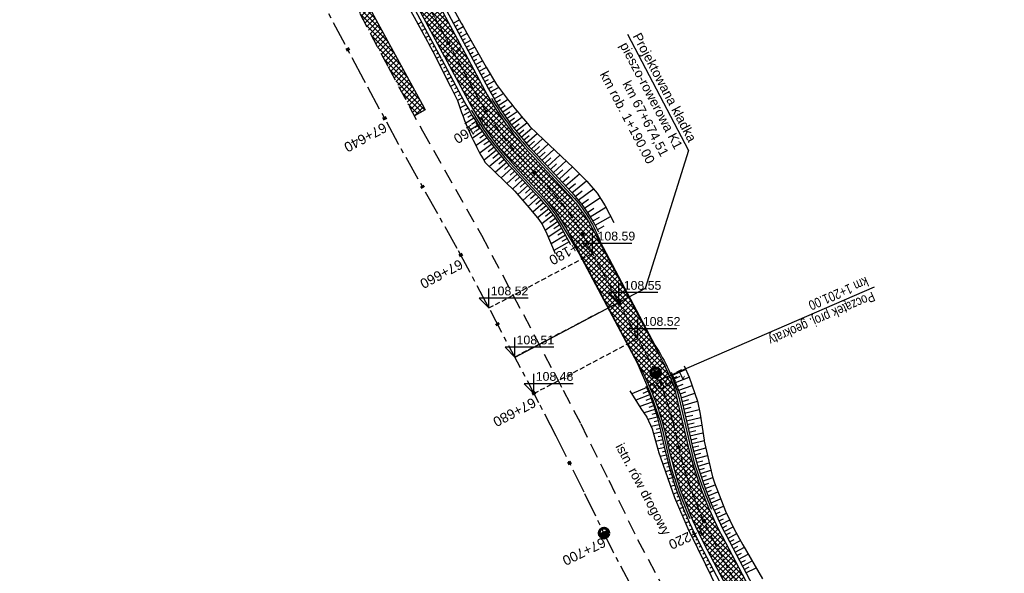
# Model space of a CAD drawing. Header units: metres. Extents: x 7529682 to 7533704, y 5721210 to 5727842.
# Tile 47 of 64: x 7530201 to 7530327, y 5726714 to 5726784. Entities that reach past the tile are written whole.
import ezdxf

# ---------------------------------------------------------------- set-up
doc = ezdxf.new("R2010")
doc.units = ezdxf.units.M
doc.linetypes.add('CENTER', pattern=[50.8, 31.75, -6.35, 6.35, -6.35])
doc.linetypes.add('HIDDEN', pattern=[9.525, 6.35, -3.175])
for name, color, linetype in [('C-DROGI-SYTUACJA-ETYKIETY', 7, 'Continuous'), ('C-TEREN-ETYKIETY', 7, 'Continuous'), ('D-hatch-pobocza', 131, 'Continuous'), ('D-pobocza', 7, 'Continuous'), ('D-skarpa', 7, 'Continuous'), ('D-skarpa-kreskowanie', 7, 'Continuous')]:
    doc.layers.add(name, color=color, linetype=linetype)
doc.layers.add('D-bariery', color=7, linetype='FENCELINE2', lineweight=30, true_color=0xff0f0f)
doc.layers.add('D-hatch-ciag-pieszo-rowerowy', color=7, linetype='Continuous', lineweight=13, true_color=0xff9f80)
for name, color, linetype, lineweight in [('D-krawędzie', 7, 'Continuous', 30), ('D-obrzeża', 7, 'Continuous', 30), ('D-opisy', 7, 'Continuous', 30), ('D-oś', 10, 'CENTER', 30)]:
    doc.layers.add(name, color=color, linetype=linetype, lineweight=lineweight)
doc.layers.add('poprzeczki', color=7, linetype='Continuous', true_color=0x0000c7)
doc.styles.add('2mm08', font='arial.ttf', dxfattribs={"width": 0.8})
doc.styles.get("Standard").update_dxf_attribs({"font": 'arial.ttf'})
doc.linetypes.add('FENCELINE2', pattern='A,6.35,-2.54,[132,ltypeshp.shx,S=2.54,R=0,X=-2.54,Y=0],-2.54,25.4', length=36.83)
pattern_1 = [(45, (0, 0), (-0.33675960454, 0.33675960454), []), (135, (0, 0), (-0.33675960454, -0.33675960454), [])]

# ---------------------------------------------------------------- blocks, each defined once
blk = doc.blocks.new('kilometraz')
at = {"linetype": 'ByBlock', "lineweight": -2}
blk.add_hatch(color=0, dxfattribs=at).paths.add_polyline_path([(0, -0.28125, 0.41421356), (0.28125, 0, 0.41421356), (0, 0.28125)])
at = {"color": 0, "linetype": 'ByBlock', "lineweight": -2}
blk.add_line((0, 0.28125), (0, -0.28125), dxfattribs=at)
blk.add_circle((0, 0), 0.28125, dxfattribs=at)
blk = doc.blocks.new('AeccTickLine')
at = {"color": 0, "linetype": 'ByBlock', "lineweight": -2}
blk.add_line((0, 1), (0, -1), dxfattribs=at)
blk = doc.blocks.new('kota')
at = {"color": 0, "linetype": 'ByBlock', "lineweight": -2}
for p, q in [((0, 0), (0, 1)), ((2, 0.5), (-0.5, 0.5)), ((-0.5, 0.5), (0, 0))]:
    blk.add_line(p, q, dxfattribs=at)

msp = doc.modelspace()

# ---------------------------------------------------------------- hatches: boundary and pattern name
at = {"layer": 'D-hatch-ciag-pieszo-rowerowy'}
h = msp.add_hatch(dxfattribs=at)
h.set_pattern_fill('ANSI37', color=256, scale=0.15, style=0)
h.set_pattern_definition([(45, (0.87658, 0.48407), (-0.33675960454, 0.33675960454), []), (135, (0.87658, 0.48407), (-0.33675960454, -0.33675960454), [])])
h.paths.add_polyline_path([(7530218.95, 5726852.81), (7530216.57, 5726851.96), (7530226.8, 5726832.32), (7530255.07, 5726779.69), (7530257.27, 5726780.87), (7530229.01, 5726833.49)])
h = msp.add_hatch(dxfattribs=at)
h.set_pattern_fill('ANSI37', color=256, scale=0.15, style=0)
h.set_pattern_definition(pattern_1)
h.paths.add_polyline_path([(7530259.1, 5726774.83), (7530256.17, 5726780.28), (7530255.07, 5726779.69), (7530258, 5726774.23, 0.063585), (7530264.07, 5726765.73), (7530264.99, 5726766.58, -0.063585)])
h.paths.add_polyline_path([(7530260.2, 5726775.42), (7530257.27, 5726780.87), (7530256.17, 5726780.28), (7530259.1, 5726774.83, 0.063585), (7530264.99, 5726766.58), (7530265.91, 5726767.43, -0.063585)])
h = msp.add_hatch(dxfattribs=at)
h.set_pattern_fill('ANSI37', color=256, scale=0.15, style=0)
h.set_pattern_definition(pattern_1)
edge = h.paths.add_edge_path()
edge.add_line((7530283.83, 5726729), (7530286.28, 5726729.51))
edge.add_line((7530286.28, 5726729.51), (7530284.65, 5726736.56))
edge.add_arc((7530268.68, 5726732.28), 16.54, 15.0227, 28.0305)
edge.add_line((7530283.28, 5726740.05), (7530282.39, 5726741.77))
edge.add_line((7530282.39, 5726741.77), (7530274.69, 5726756.33))
edge.add_line((7530274.69, 5726756.33), (7530273.91, 5726757.8))
edge.add_arc((7530256.24, 5726748.43), 20, 27.9173, 42.7931)
edge.add_line((7530270.91, 5726762.02), (7530265.91, 5726767.43))
edge.add_line((7530265.91, 5726767.43), (7530264.07, 5726765.73))
edge.add_line((7530264.07, 5726765.73), (7530266.93, 5726762.64))
edge.add_arc((7530249.05, 5726744.94), 25.16, 35.8785, 44.7222, ccw=False)
edge.add_line((7530269.44, 5726759.68), (7530270.16, 5726758.6))
edge.add_line((7530270.16, 5726758.6), (7530270.8, 5726757.47))
edge.add_line((7530270.8, 5726757.47), (7530280.4, 5726739.32))
edge.add_line((7530280.4, 5726739.32), (7530281.38, 5726737.17))
edge.add_line((7530281.38, 5726737.17), (7530282.23, 5726734.97))
edge.add_arc((7530245.16, 5726721.99), 39.28, 14.8317, 19.2973, ccw=False)
edge.add_line((7530283.13, 5726732.04), (7530283.83, 5726729))
h = msp.add_hatch(dxfattribs=at)
h.set_pattern_fill('ANSI37', color=256, scale=0.15, style=0)
h.set_pattern_definition(pattern_1)
h.paths.add_polyline_path([(7530290.54, 5726718.38, -0.059816), (7530286.29, 5726729.51), (7530285.06, 5726729.25, 0.060756), (7530289.36, 5726717.94), (7530322.48, 5726655), (7530323.29, 5726653.47), (7530324.39, 5726654.07), (7530323.59, 5726655.58)])
h.paths.add_polyline_path([(7530289.36, 5726717.94, -0.060756), (7530285.06, 5726729.25), (7530283.84, 5726729, 0.061696), (7530288.18, 5726717.5), (7530321.38, 5726654.42), (7530322.19, 5726652.87), (7530323.29, 5726653.47), (7530322.48, 5726655)])
at = {"layer": 'D-hatch-pobocza'}
h = msp.add_hatch(dxfattribs=at)
h.set_pattern_fill('ANSI37', color=256, scale=0.15, style=0)
h.set_pattern_definition(pattern_1)
h.paths.add_polyline_path([(7530229.37, 5726816.95), (7530212.46, 5726849.28), (7530211.15, 5726847.67), (7530247.82, 5726778.44), (7530251.18, 5726772.19), (7530252.58, 5726772.94), (7530252.44, 5726773.19), (7530240.1, 5726795.81)])

# ---------------------------------------------------------------- linework, layer by layer
at = {"layer": 'C-TEREN-ETYKIETY', "color": 212, "linetype": 'HIDDEN', "lineweight": 30, "ltscale": 0.1, "true_color": 0xe000e0}
for points in [[(7530260.71, 5726747.61), (7530273.95, 5726754.62)], [(7530277.29, 5726748.32), (7530264.01, 5726741.34)], [(7530266.46, 5726736.68), (7530279.73, 5726743.71)]]:
    msp.add_lwpolyline(points, dxfattribs=at)
at = {"layer": 'D-bariery', "ltscale": 0.05, "flags": 128}
for points in [[(7530261.04, 5726774.43, 0.0553), (7530266.09, 5726767.6), (7530271.66, 5726761.59, -0.089216), (7530274.92, 5726756.08), (7530274.92, 5726756.08), (7530281.91, 5726742.87), (7530281.91, 5726742.87, -0.073318), (7530284.99, 5726736.22), (7530286.93, 5726727.82, 0.021396), (7530289.13, 5726721.88, 0.021396)], [(7530258.45, 5726772.92, 0.0553), (7530263.89, 5726765.56), (7530266.75, 5726762.47, -0.061023), (7530269.95, 5726758.36), (7530272.2, 5726754.64), (7530279.64, 5726740.58), (7530281.21, 5726736.95, -0.032987), (7530282.89, 5726731.99), (7530283.92, 5726727.49, 0.034388), (7530286.38, 5726720.68)]]:
    msp.add_lwpolyline(points, format="xyb", dxfattribs=at)
at = {"layer": 'D-krawędzie', "linetype": 'HIDDEN', "ltscale": 0.3}
msp.add_lwpolyline([(7530204.08, 5726861.01), (7530247.82, 5726778.44), (7530252.22, 5726770.26), (7530259.74, 5726756.9), (7530263.78, 5726749.29), (7530270.2, 5726737.1), (7530272.43, 5726732.82), (7530276.01, 5726725.6), (7530279.7, 5726718.02), (7530284.5, 5726708.94), (7530291.38, 5726695.94), (7530296.05, 5726687.11), (7530304.46, 5726671.19), (7530316.6, 5726648.18), (7530333.06, 5726617.01), (7530350, 5726585.01), (7530367.26, 5726552.32), (7530385.76, 5726517.23), (7530404.05, 5726482.55)], dxfattribs=at)
at = {"layer": 'D-obrzeża'}
for points in [[(7530255.07, 5726779.69), (7530226.8, 5726832.32), (7530203.56, 5726876.95)], [(7530257.27, 5726780.87), (7530229.01, 5726833.49), (7530218.95, 5726852.81)]]:
    msp.add_lwpolyline(points, dxfattribs=at)
for points in [[(7530257.27, 5726780.87), (7530260.2, 5726775.42, 0.063585), (7530265.91, 5726767.43)], [(7530255.07, 5726779.69), (7530258, 5726774.23, 0.063585), (7530264.07, 5726765.73)], [(7530280.4, 5726739.32), (7530281.11, 5726737.81, -0.03899), (7530283.13, 5726732.04), (7530283.71, 5726729.53, 0.064463), (7530288.18, 5726717.5), (7530321.38, 5726654.42)]]:
    msp.add_lwpolyline(points, format="xyb", dxfattribs=at)
at = {"layer": 'D-obrzeża', "linetype": 'ByBlock'}
for points in [[(7530265.91, 5726767.43), (7530270.91, 5726762.02, -0.064999), (7530273.91, 5726757.8), (7530274.49, 5726756.69)], [(7530280.4, 5726739.32), (7530279.75, 5726740.57), (7530270.8, 5726757.47, 0.065084), (7530267.8, 5726761.7), (7530264.07, 5726765.73)], [(7530323.59, 5726655.58), (7530290.54, 5726718.38, -0.064463), (7530286.07, 5726730.41), (7530284.65, 5726736.56, 0.051126), (7530283.99, 5726738.49), (7530283.28, 5726740.05)]]:
    msp.add_lwpolyline(points, format="xyb", dxfattribs=at)
msp.add_lwpolyline([(7530283.28, 5726740.05), (7530283.08, 5726740.46), (7530282.89, 5726740.82), (7530282.62, 5726741.34), (7530282.31, 5726741.92), (7530274.49, 5726756.69)], dxfattribs=at)
at = {"layer": 'D-opisy'}
msp.add_line((7530282.44, 5726738.39), (7530309.97, 5726750.32), dxfattribs=at)
msp.add_lwpolyline([(7530278.4, 5726782.6), (7530286.2, 5726767.74), (7530280.68, 5726750.12), (7530264.03, 5726741.3)], dxfattribs=at)
at = {"layer": 'D-oś', "ltscale": 0.03}
msp.add_lwpolyline([(7530204.67, 5726877.53), (7530227.91, 5726832.9), (7530259.1, 5726774.83, 0.063585), (7530264.99, 5726766.58), (7530268.47, 5726762.82, -0.065084), (7530272.97, 5726756.47), (7530281.42, 5726740.5, -0.065084), (7530284.14, 5726733.22), (7530284.89, 5726729.97, 0.064463), (7530289.36, 5726717.94), (7530322.48, 5726655), (7530339.92, 5726621.89), (7530356.84, 5726589.48), (7530379.81, 5726546.28), (7530402.95, 5726502), (7530424.44, 5726461.02)], format="xyb", dxfattribs=at)
at = {"layer": 'D-oś', "ltscale": 0.1}
msp.add_lwpolyline([(7530400.96, 5726480.91), (7530382.67, 5726515.6), (7530364.16, 5726550.68), (7530346.91, 5726583.37), (7530329.96, 5726615.38), (7530313.51, 5726646.55), (7530301.37, 5726669.55), (7530292.95, 5726685.47), (7530288.28, 5726694.3), (7530281.41, 5726707.3), (7530276.58, 5726716.44), (7530272.87, 5726724.05), (7530269.31, 5726731.23), (7530267.1, 5726735.47), (7530260.69, 5726747.65), (7530256.66, 5726755.22), (7530249.15, 5726768.57), (7530244.73, 5726776.79), (7530200.99, 5726859.38)], dxfattribs=at)
at = {"layer": 'D-pobocza'}
for points in [[(7530219.43, 5726852.98), (7530229.46, 5726833.72), (7530257.71, 5726781.11)], [(7530254.63, 5726779.45), (7530226.36, 5726832.09), (7530216.1, 5726851.79)], [(7530212.46, 5726849.28), (7530229.37, 5726816.95), (7530240.1, 5726795.81), (7530252.44, 5726773.19), (7530252.58, 5726772.94), (7530251.18, 5726772.19)], [(7530285.15, 5726736.64), (7530284.03, 5726739.36)]]:
    msp.add_lwpolyline(points, dxfattribs=at)
for points in [[(7530257.71, 5726781.11), (7530260.64, 5726775.65, 0.063585), (7530266.27, 5726767.77, 0.063585)], [(7530254.63, 5726779.45), (7530257.56, 5726774, 0.063585), (7530263.7, 5726765.39, 0.063585)], [(7530266.27, 5726767.77), (7530271.28, 5726762.36, -0.064999), (7530274.35, 5726758.03), (7530274.69, 5726757.33)], [(7530271.19, 5726755.67), (7530269.73, 5726758.33, 0.056796), (7530266.56, 5726762.3), (7530263.7, 5726765.39)], [(7530280.76, 5726737.63), (7530280.76, 5726737.63, -0.053073), (7530282.64, 5726731.93), (7530283.24, 5726729.36, 0.064463), (7530287.71, 5726717.32), (7530320.94, 5726654.18)], [(7530285.15, 5726736.64), (7530286.54, 5726730.59, 0.064463), (7530291.02, 5726718.55), (7530324.03, 5726655.81)]]:
    msp.add_lwpolyline(points, format="xyb", dxfattribs=at)
at = {"layer": 'D-skarpa', "linetype": 'Continuous'}
for points in [[(7530224.96, 5726831.37, -0.000026), (7530231.25, 5726819.51)], [(7530219.43, 5726852.98), (7530220.18, 5726852.12, -0.040689), (7530227.04, 5726839.91), (7530229.3, 5726835.45), (7530230.02, 5726834.01, 0.003974), (7530236.32, 5726822.23), (7530238.7, 5726817.83), (7530240.99, 5726813.39), (7530243.49, 5726809.05), (7530257.18, 5726784.01), (7530257.32, 5726783.76), (7530257.89, 5726782.73), (7530260.35, 5726778.38), (7530261.66, 5726776.2, 0.019416), (7530265.95, 5726770.82), (7530267.71, 5726769.1), (7530271.46, 5726765.59), (7530273.2, 5726763.82), (7530274.52, 5726762.3), (7530275.55, 5726760.66), (7530276.65, 5726758.56), (7530276.65, 5726758.56)], [(7530248.79, 5726789.2), (7530252.84, 5726781.67), (7530252.97, 5726781.43), (7530253.52, 5726780.39), (7530255.81, 5726775.94), (7530256.68, 5726774.13, 0.056652), (7530260.23, 5726766.21), (7530264.03, 5726762.56), (7530264.03, 5726762.56), (7530265.55, 5726760.74), (7530265.86, 5726760.4), (7530267.07, 5726758.91), (7530267.45, 5726758.36), (7530267.45, 5726758.36), (7530267.96, 5726757.39), (7530269.16, 5726754.59)]]:
    msp.add_lwpolyline(points, format="xyb", dxfattribs=at)
for points in [[(7530285.64, 5726740.21), (7530286.29, 5726738.75), (7530287.37, 5726735.69), (7530287.68, 5726734.03), (7530288.19, 5726730.73), (7530288.22, 5726730.57), (7530289.27, 5726726.01), (7530289.51, 5726725.24), (7530290.92, 5726721.62), (7530292.05, 5726719.35), (7530293.16, 5726717.33), (7530295.65, 5726713)], [(7530278.72, 5726737.03), (7530280.11, 5726734.78), (7530280.9, 5726733.64), (7530281.55, 5726732.14), (7530281.55, 5726732.14), (7530282.32, 5726729.38), (7530282.38, 5726729.2), (7530284.1, 5726724.24), (7530284.42, 5726723.4), (7530286.14, 5726719.42), (7530287.36, 5726716.89), (7530288.39, 5726714.83), (7530290.57, 5726710.32)]]:
    msp.add_lwpolyline(points, dxfattribs=at)
at = {"layer": 'D-skarpa-kreskowanie', "linetype": 'Continuous'}
for p, q in [((7530252.1, 5726784.16, 107.56), (7530251.63, 5726783.91, 107.21)), ((7530256.14, 5726784.04, 107.69), (7530256.93, 5726784.46, 107.09)), ((7530252.34, 5726783.72, 107.56), (7530252.11, 5726783.59, 107.38)), ((7530252.58, 5726783.28, 107.56), (7530252.11, 5726783.03, 107.21)), ((7530252.81, 5726782.84, 107.56), (7530252.58, 5726782.71, 107.38)), ((7530256.38, 5726783.6, 107.69), (7530256.78, 5726783.81, 107.39)), ((7530256.62, 5726783.15, 107.69), (7530257.41, 5726783.58, 107.08)), ((7530256.85, 5726782.71, 107.69), (7530257.25, 5726782.93, 107.39)), ((7530257.09, 5726782.27, 107.69), (7530257.9, 5726782.71, 107.08)), ((7530253.05, 5726782.4, 107.56), (7530252.58, 5726782.14, 107.21)), ((7530253.29, 5726781.96, 107.56), (7530253.05, 5726781.83, 107.38)), ((7530253.52, 5726781.52, 107.56), (7530253.05, 5726781.26, 107.21)), ((7530257.32, 5726781.83, 107.7), (7530257.73, 5726782.05, 107.39)), ((7530257.56, 5726781.39, 107.7), (7530258.39, 5726781.84, 107.08)), ((7530253.76, 5726781.08, 107.56), (7530253.52, 5726780.95, 107.38)), ((7530254, 5726780.63, 107.56), (7530253.52, 5726780.38, 107.2)), ((7530254.23, 5726780.19, 107.57), (7530253.99, 5726780.07, 107.39)), ((7530257.8, 5726780.95, 107.71), (7530258.22, 5726781.18, 107.39)), ((7530258.03, 5726780.51, 107.72), (7530258.88, 5726780.97, 107.07)), ((7530258.27, 5726780.07, 107.72), (7530258.7, 5726780.3, 107.4)), ((7530254.47, 5726779.75, 107.57), (7530253.98, 5726779.49, 107.2)), ((7530254.71, 5726779.31, 107.58), (7530254.46, 5726779.18, 107.39)), ((7530258.51, 5726779.63, 107.73), (7530259.38, 5726780.1, 107.07)), ((7530258.74, 5726779.19, 107.74), (7530259.18, 5726779.43, 107.4)), ((7530258.98, 5726778.75, 107.74), (7530259.87, 5726779.23, 107.07)), ((7530254.94, 5726778.87, 107.59), (7530254.44, 5726778.6, 107.2)), ((7530255.42, 5726777.99, 107.6), (7530254.89, 5726777.71, 107.2)), ((7530255.18, 5726778.43, 107.59), (7530254.92, 5726778.29, 107.4)), ((7530259.22, 5726778.31, 107.75), (7530259.67, 5726778.55, 107.41)), ((7530259.45, 5726777.87, 107.75), (7530260.36, 5726778.36, 107.07)), ((7530259.69, 5726777.43, 107.77), (7530260.16, 5726777.68, 107.41)), ((7530255.89, 5726777.11, 107.61), (7530255.35, 5726776.82, 107.2)), ((7530255.65, 5726777.55, 107.6), (7530255.39, 5726777.41, 107.4)), ((7530256.13, 5726776.67, 107.62), (7530255.85, 5726776.52, 107.41)), ((7530259.93, 5726776.99, 107.78), (7530260.88, 5726777.5, 107.06)), ((7530260.16, 5726776.55, 107.79), (7530260.65, 5726776.81, 107.42)), ((7530260.4, 5726776.11, 107.8), (7530261.4, 5726776.64, 107.05)), ((7530256.36, 5726776.23, 107.62), (7530255.81, 5726775.93, 107.2)), ((7530256.84, 5726775.35, 107.65), (7530256.24, 5726775.03, 107.2)), ((7530256.6, 5726775.79, 107.64), (7530256.31, 5726775.64, 107.42)), ((7530260.64, 5726775.67, 107.82), (7530261.15, 5726775.94, 107.43)), ((7530260.89, 5726775.23, 107.83), (7530261.93, 5726775.81, 107.04)), ((7530257.31, 5726774.47, 107.67), (7530256.68, 5726774.13, 107.2)), ((7530257.07, 5726774.91, 107.66), (7530256.77, 5726774.74, 107.43)), ((7530257.54, 5726774.03, 107.69), (7530257.22, 5726773.85, 107.44)), ((7530261.14, 5726774.8, 107.85), (7530261.67, 5726775.11, 107.44)), ((7530261.39, 5726774.37, 107.87), (7530262.48, 5726775.01, 107.02)), ((7530261.63, 5726773.93, 107.88), (7530262.19, 5726774.27, 107.45)), ((7530261.9, 5726773.51, 107.9), (7530263.04, 5726774.22, 107)), ((7530257.79, 5726773.59, 107.7), (7530257.05, 5726773.18, 107.13)), ((7530258.29, 5726772.73, 107.73), (7530257.34, 5726772.17, 107)), ((7530258.04, 5726773.16, 107.72), (7530257.62, 5726772.92, 107.39)), ((7530262.19, 5726773.1, 107.92), (7530262.77, 5726773.48, 107.46)), ((7530262.48, 5726772.69, 107.94), (7530263.67, 5726773.48, 106.98)), ((7530262.76, 5726772.28, 107.96), (7530263.38, 5726772.7, 107.47)), ((7530263.05, 5726771.88, 107.98), (7530264.3, 5726772.75, 106.96)), ((7530258.79, 5726771.86, 107.76), (7530257.64, 5726771.15, 106.86)), ((7530258.54, 5726772.29, 107.75), (7530258.02, 5726771.98, 107.34)), ((7530259.08, 5726771.45, 107.78), (7530258.46, 5726771.06, 107.3)), ((7530263.34, 5726771.47, 108), (7530263.98, 5726771.93, 107.48)), ((7530263.63, 5726771.06, 108.02), (7530264.93, 5726772.02, 106.94)), ((7530259.36, 5726771.04, 107.8), (7530258.09, 5726770.22, 106.79)), ((7530259.94, 5726770.23, 107.83), (7530258.58, 5726769.3, 106.73)), ((7530259.65, 5726770.63, 107.82), (7530259, 5726770.19, 107.29)), ((7530263.92, 5726770.65, 108.04), (7530264.58, 5726771.15, 107.49)), ((7530264.21, 5726770.25, 108.06), (7530265.55, 5726771.29, 106.93)), ((7530264.5, 5726769.84, 108.08), (7530265.18, 5726770.38, 107.5)), ((7530264.82, 5726769.45, 108.1), (7530266.19, 5726770.58, 106.91)), ((7530260.52, 5726769.41, 107.87), (7530259.08, 5726768.37, 106.68)), ((7530260.23, 5726769.82, 107.85), (7530259.53, 5726769.33, 107.28)), ((7530260.81, 5726769, 107.89), (7530260.07, 5726768.45, 107.27)), ((7530265.14, 5726769.07, 108.12), (7530265.84, 5726769.66, 107.51)), ((7530265.47, 5726768.69, 108.13), (7530266.87, 5726769.91, 106.89)), ((7530265.8, 5726768.32, 108.15), (7530266.51, 5726768.95, 107.52)), ((7530266.13, 5726767.94, 108.17), (7530267.55, 5726769.25, 106.88)), ((7530261.1, 5726768.59, 107.91), (7530259.58, 5726767.44, 106.63)), ((7530261.68, 5726767.78, 107.94), (7530260.08, 5726766.5, 106.57)), ((7530261.39, 5726768.19, 107.92), (7530260.61, 5726767.58, 107.26)), ((7530266.46, 5726767.57, 108.19), (7530267.18, 5726768.24, 107.53)), ((7530266.8, 5726767.2, 108.21), (7530268.28, 5726768.57, 106.87)), ((7530267.48, 5726766.46, 108.25), (7530269.01, 5726767.88, 106.86)), ((7530262.32, 5726766.98, 107.98), (7530260.84, 5726765.74, 106.68)), ((7530261.99, 5726767.37, 107.96), (7530261.2, 5726766.72, 107.28)), ((7530262.65, 5726766.61, 107.99), (7530261.96, 5726766.01, 107.38)), ((7530267.14, 5726766.83, 108.23), (7530267.89, 5726767.53, 107.55)), ((7530267.84, 5726766.08, 108.27), (7530268.62, 5726766.8, 107.56)), ((7530268.19, 5726765.7, 108.29), (7530269.78, 5726767.16, 106.85)), ((7530268.92, 5726764.9, 108.33), (7530270.57, 5726766.42, 106.83)), ((7530262.98, 5726766.23, 108.01), (7530261.53, 5726764.96, 106.73)), ((7530263.63, 5726765.47, 108.05), (7530262.29, 5726764.23, 106.83)), ((7530263.31, 5726765.85, 108.03), (7530262.7, 5726765.31, 107.49)), ((7530263.97, 5726765.1, 108.07), (7530263.41, 5726764.59, 107.56)), ((7530268.56, 5726765.3, 108.31), (7530269.36, 5726766.05, 107.57)), ((7530269.3, 5726764.49, 108.35), (7530270.14, 5726765.27, 107.59)), ((7530269.68, 5726764.08, 108.37), (7530271.39, 5726765.66, 106.82)), ((7530264.31, 5726764.74, 108.08), (7530263.01, 5726763.54, 106.91)), ((7530264.99, 5726764, 108.12), (7530263.74, 5726762.84, 106.98)), ((7530264.65, 5726764.37, 108.1), (7530264.06, 5726763.82, 107.57)), ((7530270.07, 5726763.64, 108.39), (7530270.94, 5726764.43, 107.6)), ((7530270.47, 5726763.23, 108.38), (7530272.26, 5726764.78, 106.8)), ((7530271.29, 5726762.35, 108.39), (7530273.17, 5726763.85, 106.79)), ((7530265.67, 5726763.27, 108.16), (7530264.41, 5726762.1, 107.02)), ((7530265.33, 5726763.64, 108.14), (7530264.71, 5726763.06, 107.58)), ((7530266.01, 5726762.9, 108.18), (7530265.37, 5726762.31, 107.6)), ((7530270.88, 5726762.79, 108.39), (7530271.78, 5726763.53, 107.61)), ((7530271.71, 5726761.88, 108.38), (7530272.61, 5726762.57, 107.63)), ((7530272.11, 5726761.4, 108.38), (7530274.06, 5726762.84, 106.77)), ((7530266.35, 5726762.53, 108.2), (7530265.05, 5726761.34, 107.02)), ((7530267.03, 5726761.8, 108.23), (7530265.7, 5726760.57, 107.03)), ((7530266.69, 5726762.17, 108.21), (7530266.03, 5726761.56, 107.62)), ((7530267.36, 5726761.43, 108.25), (7530266.69, 5726760.82, 107.65)), ((7530272.52, 5726760.89, 108.39), (7530273.44, 5726761.54, 107.64)), ((7530272.9, 5726760.37, 108.38), (7530274.86, 5726761.7, 106.8)), ((7530267.69, 5726761.05, 108.27), (7530266.31, 5726759.84, 107.05)), ((7530268.34, 5726760.29, 108.31), (7530266.9, 5726759.12, 107.07)), ((7530268.01, 5726760.67, 108.29), (7530267.31, 5726760.07, 107.68)), ((7530273.28, 5726759.83, 108.37), (7530274.13, 5726760.39, 107.69)), ((7530273.63, 5726759.28, 108.39), (7530275.63, 5726760.52, 106.82)), ((7530268.95, 5726759.5, 108.35), (7530267.45, 5726758.36, 107.09)), ((7530268.65, 5726759.9, 108.33), (7530267.92, 5726759.32, 107.71)), ((7530269.25, 5726759.1, 108.37), (7530268.48, 5726758.54, 107.73)), ((7530273.96, 5726758.73, 108.41), (7530274.82, 5726759.24, 107.74)), ((7530274.27, 5726758.18, 108.45), (7530276.26, 5726759.3, 106.92)), ((7530269.51, 5726758.67, 108.36), (7530267.89, 5726757.53, 107.03)), ((7530270.02, 5726757.81, 108.36), (7530268.27, 5726756.67, 106.97)), ((7530269.78, 5726758.25, 108.37), (7530269.01, 5726757.73, 107.75)), ((7530274.55, 5726757.62, 108.48), (7530275.45, 5726758.11, 107.8)), ((7530270.5, 5726756.94, 108.35), (7530268.64, 5726755.82, 106.9)), ((7530270.26, 5726757.37, 108.36), (7530269.52, 5726756.91, 107.78)), ((7530270.73, 5726756.5, 108.34), (7530270.02, 5726756.09, 107.8)), ((7530270.97, 5726756.06, 108.34), (7530269, 5726754.97, 106.83)), ((7530284.16, 5726739.04, 108.35), (7530285.84, 5726739.76, 107.13)), ((7530284.36, 5726738.55, 108.33), (7530285.15, 5726738.88, 107.76)), ((7530284.56, 5726738.07, 108.3), (7530286.29, 5726738.75, 107.06)), ((7530280.87, 5726737.43, 108.33), (7530278.97, 5726736.62, 106.95)), ((7530284.76, 5726737.59, 108.27), (7530285.52, 5726737.87, 107.73)), ((7530284.95, 5726737.11, 108.25), (7530286.66, 5726737.72, 107.04)), ((7530281.22, 5726736.49, 108.29), (7530279.47, 5726735.82, 107.04)), ((7530281.04, 5726736.96, 108.31), (7530280.38, 5726736.69, 107.83)), ((7530285.15, 5726736.64, 108.22), (7530285.88, 5726736.88, 107.7)), ((7530285.26, 5726736.14, 108.25), (7530287.02, 5726736.7, 107.02)), ((7530281.57, 5726735.55, 108.25), (7530279.97, 5726735.01, 107.12)), ((7530281.39, 5726736.02, 108.27), (7530280.76, 5726735.79, 107.82)), ((7530281.75, 5726735.09, 108.24), (7530281.14, 5726734.89, 107.81)), ((7530285.38, 5726735.64, 108.28), (7530286.23, 5726735.9, 107.68)), ((7530285.49, 5726735.15, 108.3), (7530287.37, 5726735.69, 107)), ((7530285.6, 5726734.67, 108.29), (7530286.53, 5726734.91, 107.66)), ((7530281.92, 5726734.62, 108.22), (7530280.52, 5726734.19, 107.24)), ((7530282.22, 5726733.66, 108.17), (7530281.03, 5726733.35, 107.35)), ((7530282.1, 5726734.15, 108.2), (7530281.52, 5726733.98, 107.8)), ((7530285.7, 5726734.18, 108.29), (7530287.57, 5726734.64, 107)), ((7530285.83, 5726733.69, 108.26), (7530286.75, 5726733.91, 107.63)), ((7530285.94, 5726733.2, 108.24), (7530287.75, 5726733.62, 107)), ((7530282.47, 5726732.69, 108.12), (7530281.44, 5726732.46, 107.42)), ((7530282.35, 5726733.18, 108.15), (7530281.81, 5726733.05, 107.78)), ((7530286.05, 5726732.72, 108.22), (7530286.94, 5726732.92, 107.61)), ((7530286.17, 5726732.23, 108.19), (7530287.9, 5726732.63, 107.01)), ((7530282.69, 5726731.72, 108.08), (7530281.73, 5726731.5, 107.42)), ((7530282.58, 5726732.21, 108.1), (7530282.09, 5726732.09, 107.76)), ((7530282.8, 5726731.23, 108.05), (7530282.33, 5726731.12, 107.73)), ((7530286.28, 5726731.74, 108.17), (7530287.13, 5726731.94, 107.59)), ((7530286.39, 5726731.26, 108.15), (7530288.05, 5726731.64, 107.01)), ((7530282.92, 5726730.75, 108.03), (7530282, 5726730.53, 107.4)), ((7530283.03, 5726730.26, 108.01), (7530282.58, 5726730.16, 107.7)), ((7530286.5, 5726730.77, 108.12), (7530287.32, 5726730.96, 107.57)), ((7530286.62, 5726730.28, 108.1), (7530288.2, 5726730.65, 107.01)), ((7530286.75, 5726729.8, 108.07), (7530287.53, 5726729.99, 107.54)), ((7530283.14, 5726729.77, 107.98), (7530282.26, 5726729.57, 107.38)), ((7530283.4, 5726728.81, 107.94), (7530282.59, 5726728.61, 107.38)), ((7530283.26, 5726729.29, 107.96), (7530282.84, 5726729.19, 107.67)), ((7530286.89, 5726729.32, 108.05), (7530288.42, 5726729.71, 107)), ((7530287.03, 5726728.84, 108.02), (7530287.78, 5726729.04, 107.51)), ((7530287.17, 5726728.36, 108), (7530288.63, 5726728.76, 106.98)), ((7530283.68, 5726727.84, 107.89), (7530282.92, 5726727.64, 107.37)), ((7530283.54, 5726728.33, 107.91), (7530283.15, 5726728.22, 107.64)), ((7530283.81, 5726727.36, 107.87), (7530283.45, 5726727.26, 107.62)), ((7530287.3, 5726727.88, 107.98), (7530288.02, 5726728.08, 107.48)), ((7530287.44, 5726727.4, 107.95), (7530288.85, 5726727.82, 106.97)), ((7530283.95, 5726726.88, 107.84), (7530283.25, 5726726.68, 107.36)), ((7530284.09, 5726726.4, 107.82), (7530283.75, 5726726.3, 107.59)), ((7530287.58, 5726726.92, 107.93), (7530288.27, 5726727.13, 107.44)), ((7530287.72, 5726726.44, 107.9), (7530289.07, 5726726.87, 106.95)), ((7530287.86, 5726725.96, 107.88), (7530288.52, 5726726.18, 107.41)), ((7530284.23, 5726725.92, 107.8), (7530283.58, 5726725.72, 107.35)), ((7530284.51, 5726724.96, 107.75), (7530283.91, 5726724.77, 107.34)), ((7530284.37, 5726725.44, 107.78), (7530284.06, 5726725.34, 107.56)), ((7530288, 5726725.48, 107.85), (7530289.3, 5726725.92, 106.94)), ((7530288.17, 5726725.01, 107.83), (7530288.81, 5726725.23, 107.38)), ((7530288.35, 5726724.54, 107.8), (7530289.61, 5726725, 106.91)), ((7530284.81, 5726724.01, 107.71), (7530284.26, 5726723.82, 107.32)), ((7530284.64, 5726724.48, 107.73), (7530284.36, 5726724.39, 107.53)), ((7530288.54, 5726724.08, 107.78), (7530289.16, 5726724.31, 107.34)), ((7530288.73, 5726723.61, 107.76), (7530289.96, 5726724.1, 106.88)), ((7530285.17, 5726723.08, 107.66), (7530284.65, 5726722.88, 107.29)), ((7530284.98, 5726723.54, 107.68), (7530284.71, 5726723.44, 107.5)), ((7530285.36, 5726722.61, 107.64), (7530285.1, 5726722.52, 107.46)), ((7530288.91, 5726723.15, 107.74), (7530289.52, 5726723.4, 107.3)), ((7530289.1, 5726722.69, 107.72), (7530290.31, 5726723.19, 106.85)), ((7530289.29, 5726722.23, 107.7), (7530289.89, 5726722.48, 107.27)), ((7530285.55, 5726722.15, 107.62), (7530285.05, 5726721.95, 107.27)), ((7530285.92, 5726721.23, 107.59), (7530285.45, 5726721.02, 107.24)), ((7530285.73, 5726721.69, 107.61), (7530285.49, 5726721.59, 107.43)), ((7530289.48, 5726721.76, 107.68), (7530290.66, 5726722.28, 106.82)), ((7530289.67, 5726721.3, 107.66), (7530290.26, 5726721.56, 107.23)), ((7530289.88, 5726720.84, 107.64), (7530291.04, 5726721.38, 106.79)), ((7530286.3, 5726720.3, 107.55), (7530285.84, 5726720.1, 107.21)), ((7530286.11, 5726720.76, 107.57), (7530285.88, 5726720.66, 107.4)), ((7530286.49, 5726719.84, 107.53), (7530286.27, 5726719.74, 107.36)), ((7530290.1, 5726720.4, 107.62), (7530290.68, 5726720.67, 107.2)), ((7530290.32, 5726719.95, 107.61), (7530291.47, 5726720.51, 106.76)), ((7530290.54, 5726719.5, 107.59), (7530291.11, 5726719.79, 107.17)), ((7530286.7, 5726719.38, 107.51), (7530286.25, 5726719.18, 107.18)), ((7530286.92, 5726718.93, 107.5), (7530286.7, 5726718.83, 107.33)), ((7530290.76, 5726719.05, 107.58), (7530291.9, 5726719.64, 106.72)), ((7530290.99, 5726718.6, 107.57), (7530291.56, 5726718.9, 107.14)), ((7530291.22, 5726718.16, 107.56), (7530292.37, 5726718.77, 106.69)), ((7530287.14, 5726718.49, 107.48), (7530286.69, 5726718.27, 107.15)), ((7530287.58, 5726717.59, 107.45), (7530287.13, 5726717.36, 107.12)), ((7530287.36, 5726718.04, 107.47), (7530287.14, 5726717.92, 107.3)), ((7530291.45, 5726717.72, 107.55), (7530292.03, 5726718.02, 107.11)), ((7530291.69, 5726717.28, 107.53), (7530292.85, 5726717.89, 106.66)), ((7530287.8, 5726717.14, 107.44), (7530287.58, 5726717.02, 107.27)), ((7530288.04, 5726716.7, 107.43), (7530287.58, 5726716.46, 107.08)), ((7530288.27, 5726716.25, 107.42), (7530288.04, 5726716.13, 107.24)), ((7530291.92, 5726716.83, 107.52), (7530292.51, 5726717.14, 107.08)), ((7530292.15, 5726716.39, 107.52), (7530293.34, 5726717.02, 106.62)), ((7530292.39, 5726715.95, 107.51), (7530292.99, 5726716.27, 107.06)), ((7530292.62, 5726715.51, 107.51), (7530293.84, 5726716.15, 106.59)), ((7530288.5, 5726715.81, 107.41), (7530288.03, 5726715.56, 107.05)), ((7530288.97, 5726714.93, 107.39), (7530288.47, 5726714.67, 107.02)), ((7530288.74, 5726715.37, 107.4), (7530288.49, 5726715.24, 107.22)), ((7530292.85, 5726715.06, 107.51), (7530293.47, 5726715.39, 107.04)), ((7530293.08, 5726714.62, 107.5), (7530294.34, 5726715.28, 106.56)), ((7530289.43, 5726714.04, 107.38), (7530288.91, 5726713.76, 106.98)), ((7530289.2, 5726714.48, 107.39), (7530288.95, 5726714.35, 107.19)), ((7530293.32, 5726714.18, 107.5), (7530293.95, 5726714.51, 107.02)), ((7530293.55, 5726713.74, 107.49), (7530294.84, 5726714.41, 106.52))]:
    msp.add_line(p, q, dxfattribs=at)

# ---------------------------------------------------------------- block references
at = {"layer": 'C-DROGI-SYTUACJA-ETYKIETY', "color": 7, "linetype": 'Continuous', "lineweight": 60}
for p, xscale, yscale, zscale, rotation in [((7530242.67, 5726780.68), 0.25, 0.25, 0.25, 297.9096442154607), ((7530247.38, 5726771.86), 0.25, 0.25, 0.25, 298.2809386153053), ((7530252.22, 5726763.11), 0.25, 0.25, 0.25, 299.3577535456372), ((7530257.11, 5726754.39), 0.2499999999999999, 0.2499999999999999, 0.2499999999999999, 297.9921826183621), ((7530261.79, 5726745.55), 0.2499999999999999, 0.2499999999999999, 0.2499999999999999, 297.7532256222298), ((7530266.45, 5726736.7), 0.2499999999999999, 0.2499999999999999, 0.2499999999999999, 297.7532256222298), ((7530271.01, 5726727.8), 0.25, 0.25, 0.25, 296.3421760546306)]:
    msp.add_blockref('AeccTickLine', p, dxfattribs=dict(at, xscale=xscale, yscale=yscale, zscale=zscale, rotation=rotation))
at = {"layer": 'C-DROGI-SYTUACJA-ETYKIETY', "color": 10, "linetype": 'Continuous', "lineweight": 60, "xscale": 2.249999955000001, "yscale": 2.249999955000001, "zscale": 2.249999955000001, "rotation": 295.9707904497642}
msp.add_blockref('kilometraz', (7530275.41, 5726718.83), dxfattribs=at)
at = {"layer": 'C-TEREN-ETYKIETY', "color": 212, "linetype": 'Continuous', "lineweight": 30, "true_color": 0xe000e0, "xscale": 2.5, "yscale": 2.5, "zscale": 2.5}
for p in [(7530273.95, 5726754.62), (7530277.29, 5726748.32), (7530279.73, 5726743.71)]:
    msp.add_blockref('kota', p, dxfattribs=at)
at = {"layer": 'C-TEREN-ETYKIETY', "color": 98, "lineweight": 30, "true_color": 0x006100, "xscale": 2.5, "yscale": 2.5, "zscale": 2.5}
for p in [(7530260.71, 5726747.61), (7530264.01, 5726741.34), (7530266.46, 5726736.68)]:
    msp.add_blockref('kota', p, dxfattribs=at)
at = {"layer": 'poprzeczki', "color": 7, "linetype": 'Continuous', "lineweight": 60}
for p, xscale, yscale, zscale, rotation in [((7530255.53, 5726781.47), 0.25, 0.25, 0.25, 298.240082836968), ((7530260.33, 5726772.7), 0.25, 0.25, 0.25, 301.7627601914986), ((7530266.55, 5726764.89), 0.25, 0.25, 0.25, 312.7930906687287), ((7530272.67, 5726757.02), 0.25, 0.25, 0.25, 299.0884115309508), ((7530277.36, 5726748.19), 0.2499999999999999, 0.2499999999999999, 0.2499999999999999, 297.8979501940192), ((7530284.93, 5726729.8), 0.25, 0.25, 0.25, 283.2052598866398), ((7530288.17, 5726720.36), 0.25, 0.25, 0.25, 294.6644157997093)]:
    msp.add_blockref('AeccTickLine', p, dxfattribs=dict(at, xscale=xscale, yscale=yscale, zscale=zscale, rotation=rotation))
at = {"layer": 'poprzeczki', "color": 10, "linetype": 'Continuous', "lineweight": 60, "xscale": 2.249999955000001, "yscale": 2.249999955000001, "zscale": 2.249999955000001, "rotation": 295.4046915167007}
msp.add_blockref('kilometraz', (7530282.01, 5726739.34), dxfattribs=at)

# ---------------------------------------------------------------- texts
at = {"layer": 'C-DROGI-SYTUACJA-ETYKIETY', "color": 7}
for s, rotation, p in [('1+160', 211.7628, (7530260.21, 5726772.18)), ('67+640', 208.2809, (7530247.23, 5726771.35)), ('1+180', 209.0884, (7530272.53, 5726756.51)), ('67+660', 207.9922, (7530256.95, 5726753.88)), ('1+200', 205.4047, (7530285.43, 5726739.85)), ('67+680', 207.7532, (7530266.29, 5726736.2)), ('1+220', 204.6644, (7530287.99, 5726719.86)), ('67+700', 205.9708, (7530275.24, 5726718.32))]:
    msp.add_text(s, height=1.25, rotation=rotation, dxfattribs=at).set_placement(p)
at = {"layer": 'C-TEREN-ETYKIETY', "color": 212, "true_color": 0xe000e0}
for s, p in [('108.59', (7530274.59, 5726756.24, -348.23)), ('108.55', (7530277.93, 5726749.94, -348.23)), ('108.52', (7530280.37, 5726745.33, -348.23))]:
    msp.add_text(s, height=1.125, dxfattribs=at).set_placement(p)
at = {"layer": 'C-TEREN-ETYKIETY', "color": 98, "true_color": 0x006100}
for s, p in [('108.52', (7530260.94, 5726749.23, -348.23)), ('108.51', (7530264.24, 5726742.96, -348.23)), ('108.48', (7530266.69, 5726738.3, -348.23))]:
    msp.add_text(s, height=1.125, dxfattribs=at).set_placement(p)
at = {"layer": 'D-opisy'}
msp.add_text('istn. rów drogowy', height=1.2, rotation=298.1037, dxfattribs=at).set_placement((7530276.84, 5726729.92))
at = {"layer": 'D-opisy', "insert": (7530287.29, 5726769.25), "char_height": 1.2, "attachment_point": 3, "rotation": 297.7013}
msp.add_mtext_dynamic_manual_height_columns('Projektowana kładka \\Ppieszo-rowerowa K1\\Pkm 67+674,51\\Pkm rob. 1+190.00', width=35.3924, gutter_width=6, heights=[0], dxfattribs=at)
at = {"layer": 'D-opisy', "insert": (7530309.51, 5726750.12), "char_height": 1.25, "attachment_point": 4, "rotation": 203.4211, "style": '2mm08'}
msp.add_mtext('Początek proj. geokraty\\Pkm 1+201.00', dxfattribs=at)

doc.saveas('drawing.dxf')
